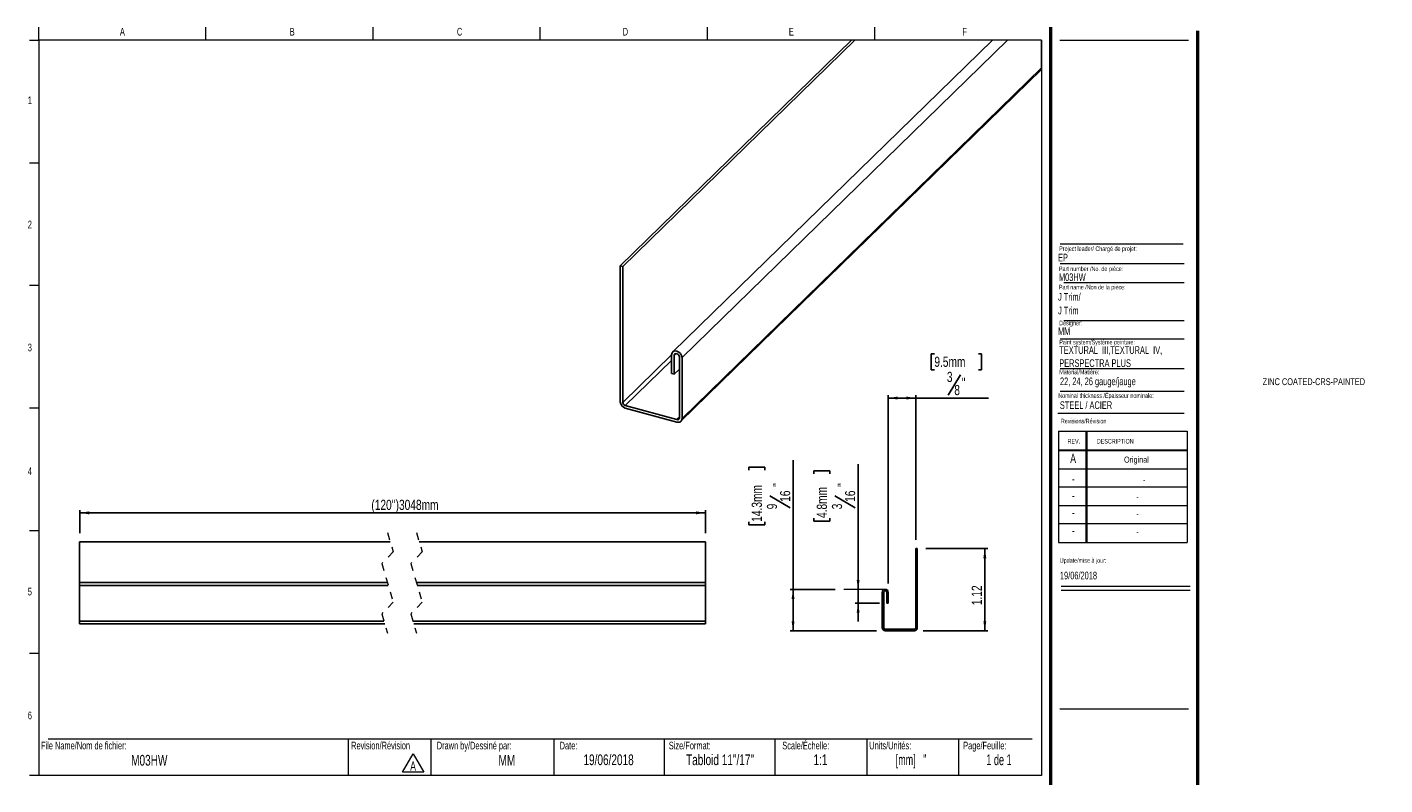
# Model space of a CAD drawing. Header units: inches. Extents: x 0.5 to 18.9, y 0.4 to 10.7.
import ezdxf

# ---------------------------------------------------------------- set-up
doc = ezdxf.new("R2010")
doc.units = ezdxf.units.IN
doc.header["$MEASUREMENT"] = 0
doc.linetypes.add('HIDDEN', pattern=[0.075, 0.05, -0.025])
doc.layers.add('FORMAT', color=7, linetype='Continuous')
doc.styles.add('SLDTEXTSTYLE0', font='TXT', dxfattribs={"width": 0.7})
doc.styles.add('SLDTEXTSTYLE1', font='TXT', dxfattribs={"width": 0.633333})
doc.styles.add('SLDTEXTSTYLE2', font='TXT', dxfattribs={"width": 0.625})
doc.styles.add('SLDTEXTSTYLE3', font='TXT', dxfattribs={"width": 0.75})
doc.dimstyles.new('SLDDIMSTYLE0', dxfattribs={"dimtxt": 0.137795, "dimasz": 0.13, "dimexe": 0, "dimexo": 0.0625, "dimgap": 0.034449, "dimtad": 1, "dimdec": 6, "dimrnd": 1e-09, "dimzin": 12, "dimdsep": 46, "dimlunit": 5, "dimtxsty": 'SLDTEXTSTYLE3', "dimsah": 1, "dimcen": 0.09, "dimadec": 0, "dimazin": 3, "dimtfac": 1, "dimtofl": 0, "dimtmove": 0, "dimatfit": 3, "dimfxl": 1, "dimfrac": 2, "dimtolj": 1, "dimtzin": 12, "dimarcsym": 0})
doc.dimstyles.new('SLDDIMSTYLE1', dxfattribs={"dimtxt": 0.137795, "dimasz": 0.13, "dimexe": 0, "dimexo": 0.0625, "dimgap": 0.034449, "dimtad": 1, "dimdec": 6, "dimrnd": 1e-09, "dimzin": 12, "dimdsep": 46, "dimlunit": 5, "dimtxsty": 'SLDTEXTSTYLE3', "dimsah": 1, "dimcen": 0.09, "dimadec": 0, "dimazin": 3, "dimtfac": 1, "dimtmove": 0, "dimatfit": 0, "dimfxl": 1, "dimfrac": 2, "dimtolj": 1, "dimtzin": 12, "dimarcsym": 0})
doc.dimstyles.new('SLDDIMSTYLE2', dxfattribs={"dimtxt": 0.137795, "dimasz": 0.13, "dimexe": 0, "dimexo": 0.0625, "dimgap": 0.034449, "dimtad": 1, "dimrnd": 1e-09, "dimzin": 12, "dimdsep": 46, "dimlunit": 5, "dimtxsty": 'SLDTEXTSTYLE3', "dimsah": 1, "dimcen": 0.09, "dimadec": 0, "dimazin": 3, "dimtfac": 1, "dimtofl": 0, "dimtmove": 0, "dimatfit": 3, "dimfxl": 1, "dimfrac": 2, "dimtolj": 1, "dimtzin": 12, "dimarcsym": 0})
doc.dimstyles.new('SLDDIMSTYLE3', dxfattribs={"dimtxt": 0.137795, "dimasz": 0.13, "dimexe": 0, "dimexo": 0.0625, "dimgap": 0.034449, "dimtad": 1, "dimrnd": 1e-09, "dimzin": 12, "dimdsep": 46, "dimlunit": 5, "dimtxsty": 'SLDTEXTSTYLE3', "dimsah": 1, "dimcen": 0.09, "dimadec": 0, "dimazin": 3, "dimtfac": 1, "dimtofl": 0, "dimtmove": 0, "dimatfit": 3, "dimfxl": 1, "dimfrac": 2, "dimtolj": 1, "dimtzin": 12, "dimarcsym": 0})

# ---------------------------------------------------------------- blocks, each defined once
blk = doc.blocks.new('SW_NOTE_0')
at = {"color": 0, "linetype": 'Continuous', "lineweight": 0}
for p, q in [((-0.096, 0.015), (0.049, 0.266)), ((0.049, 0.266), (0.194, 0.015)), ((0.194, 0.015), (-0.096, 0.015))]:
    blk.add_line(p, q, dxfattribs=at)
at = {"color": 0, "linetype": 'Continuous', "lineweight": 0, "insert": (0.049, 0.161), "char_height": 0.125, "attachment_point": 2, "style": 'SLDTEXTSTYLE0'}
blk.add_mtext('A', dxfattribs=at)
blk = doc.blocks.new('SW_NOTE_1')
at = {"layer": 'FORMAT', "color": 0, "char_height": 0.10417, "attachment_point": 1, "style": 'SLDTEXTSTYLE0'}
for s, insert in [('TEXTURAL  III,TEXTURAL  IV,', (0, 0.134)), ('PERSPECTRA PLUS', (0, -0.044))]:
    blk.add_mtext(s, dxfattribs=dict(at, insert=insert))
blk = doc.blocks.new('_D')
at = {"layer": 'FORMAT'}
for p, q in [((10.876, 3.049), (10.876, 4.805)), ((10.273, 4.67), (10.273, 4.712)), ((10.273, 4.712), (10.492, 4.712)), ((10.492, 4.712), (10.492, 4.67)), ((10.56, 4.323), (10.836, 4.157)), ((10.273, 3.969), (10.273, 3.927)), ((10.273, 3.927), (10.492, 3.927)), ((10.492, 3.927), (10.492, 3.969)), ((11.448, 3.049), (10.837, 3.049)), ((10.876, 3.049), (10.876, 2.487)), ((12.01, 2.487), (10.837, 2.487))]:
    blk.add_line(p, q, dxfattribs=at)
for points in [[(10.876, 3.049), (10.856, 2.919), (10.896, 2.919)], [(10.876, 2.487), (10.896, 2.617), (10.856, 2.617)]]:
    blk.add_solid(points, dxfattribs=at)
at = {"layer": 'FORMAT', "attachment_point": 1, "rotation": 90, "style": 'SLDTEXTSTYLE3'}
for s, insert, char_height in [('14.3mm', (10.314, 3.969), 0.1378), ('"', (10.601, 4.444), 0.138), ('16', (10.699, 4.24), 0.1378), ('9', (10.52, 4.138), 0.138)]:
    blk.add_mtext(s, dxfattribs=dict(at, insert=insert, char_height=char_height))
blk = doc.blocks.new('_D_1')
at = {"layer": 'FORMAT'}
for p, q in [((11.157, 4.619), (11.157, 4.661)), ((11.157, 4.661), (11.375, 4.661)), ((11.375, 4.661), (11.375, 4.619)), ((11.76, 3.049), (11.76, 4.754)), ((11.444, 4.323), (11.719, 4.157)), ((11.157, 4.02), (11.157, 3.978)), ((11.157, 3.978), (11.375, 3.978)), ((11.375, 3.978), (11.375, 4.02)), ((11.76, 2.862), (11.76, 3.049)), ((12.051, 2.862), (11.72, 2.862)), ((11.76, 2.862), (11.76, 2.612))]:
    blk.add_line(p, q, dxfattribs=at)
for points in [[(11.76, 3.049), (11.78, 3.179), (11.74, 3.179)], [(11.76, 2.862), (11.74, 2.732), (11.78, 2.732)]]:
    blk.add_solid(points, dxfattribs=at)
at = {"layer": 'FORMAT', "attachment_point": 1, "rotation": 90, "style": 'SLDTEXTSTYLE3'}
for s, insert, char_height in [('4.8mm', (11.198, 4.02), 0.1378), ('"', (11.484, 4.444), 0.138), ('16', (11.582, 4.24), 0.1378), ('3', (11.404, 4.138), 0.138)]:
    blk.add_mtext(s, dxfattribs=dict(at, insert=insert, char_height=char_height))
blk = doc.blocks.new('_D_2')
at = {"layer": 'FORMAT'}
for p, q in [((12.682, 3.604), (13.521, 3.604)), ((13.482, 3.604), (13.482, 2.487)), ((12.643, 2.487), (13.521, 2.487))]:
    blk.add_line(p, q, dxfattribs=at)
for points in [[(13.482, 3.604), (13.462, 3.474), (13.502, 3.474)], [(13.482, 2.487), (13.502, 2.617), (13.462, 2.617)]]:
    blk.add_solid(points, dxfattribs=at)
at = {"layer": 'FORMAT', "insert": (13.304, 2.835), "char_height": 0.1378, "attachment_point": 1, "rotation": 90, "style": 'SLDTEXTSTYLE3'}
blk.add_mtext('1.12', dxfattribs=at)
blk = doc.blocks.new('_D_3')
at = {"layer": 'FORMAT'}
for p, q in [((12.796, 6.254), (12.754, 6.254)), ((12.754, 6.254), (12.754, 6.036)), ((13.395, 6.254), (13.437, 6.254)), ((13.437, 6.254), (13.437, 6.036)), ((12.754, 6.036), (12.796, 6.036)), ((13.15, 5.967), (12.985, 5.692)), ((13.437, 6.036), (13.395, 6.036)), ((12.169, 3.128), (12.169, 5.691)), ((12.544, 5.651), (12.169, 5.651)), ((12.544, 3.722), (12.544, 5.691)), ((12.544, 5.651), (13.53, 5.651))]:
    blk.add_line(p, q, dxfattribs=at)
for points in [[(12.169, 5.651), (12.299, 5.631), (12.299, 5.671)], [(12.544, 5.651), (12.414, 5.671), (12.414, 5.631)]]:
    blk.add_solid(points, dxfattribs=at)
at = {"layer": 'FORMAT', "attachment_point": 1, "style": 'SLDTEXTSTYLE3'}
for s, insert, char_height in [('9.5mm', (12.796, 6.213), 0.1378), ('3', (12.966, 6.007), 0.138), ('"', (13.169, 5.926), 0.138), ('8', (13.067, 5.829), 0.138)]:
    blk.add_mtext(s, dxfattribs=dict(at, insert=insert, char_height=char_height))
blk = doc.blocks.new('_D_4')
at = {"layer": 'FORMAT'}
for p, q in [((1.181, 3.814), (1.181, 4.129)), ((1.181, 4.09), (9.687, 4.09)), ((9.687, 3.814), (9.687, 4.129))]:
    blk.add_line(p, q, dxfattribs=at)
for points in [[(1.181, 4.09), (1.311, 4.07), (1.311, 4.11)], [(9.687, 4.09), (9.557, 4.11), (9.557, 4.07)]]:
    blk.add_solid(points, dxfattribs=at)
at = {"layer": 'FORMAT', "insert": (5.145, 4.268), "char_height": 0.1378, "attachment_point": 1, "style": 'SLDTEXTSTYLE3'}
blk.add_mtext("(120'')3048mm", dxfattribs=at)

msp = doc.modelspace()

# ---------------------------------------------------------------- linework, layer by layer
at = {"color": 7, "linetype": 'Continuous', "lineweight": 18}
for p, q in [((0.6262516, 10.5170732), (0.6262516, 10.6939449)), ((2.8970849, 10.5170732), (2.8970849, 10.6939449)), ((5.1679183, 10.5170732), (5.1679183, 10.6939449)), ((7.4387516, 10.5170732), (7.4387516, 10.6939449)), ((9.7095849, 10.6939449), (9.7095849, 10.5170732)), ((11.9804183, 10.6939449), (11.9804183, 10.5170732)), ((0.5012516, 10.5170732), (0.6262516, 10.5170732)), ((14.2512516, 10.5170732), (0.6262516, 10.5170732)), ((0.6262516, 10.5170732), (0.6262516, 0.5170732)), ((14.2512516, 10.5170732), (14.2512516, 0.5170732)), ((14.5012516, 10.5170732), (16.2512516, 10.5170732)), ((0.5012516, 8.8504065), (0.6262516, 8.8504065)), ((14.5052809, 7.4796461), (16.192868, 7.4796461)), ((14.5578273, 7.2228331), (16.192868, 7.2228331)), ((0.5012516, 7.1837398), (0.6262516, 7.1837398)), ((14.5578273, 6.7072972), (16.192868, 6.7072972)), ((14.5052809, 6.4574028), (16.192868, 6.4574028)), ((14.5052809, 6.0531641), (16.192868, 6.0531641)), ((14.5052809, 5.7453132), (16.192868, 5.7453132)), ((0.5012516, 5.5170732), (0.6262516, 5.5170732)), ((14.4754278, 5.446808), (16.192868, 5.446808)), ((14.4811999, 5.1987495), (16.2311999, 5.1987495)), ((14.4811999, 5.1987495), (14.4811999, 3.6887495)), ((14.8561999, 5.1987495), (14.8561999, 3.6887495)), ((14.8661999, 5.1987495), (14.8661999, 3.6887495)), ((16.2311999, 5.1987495), (16.2311999, 3.6887495)), ((14.4811999, 4.9487495), (16.2311999, 4.9487495)), ((14.4811999, 4.9387495), (16.2311999, 4.9387495)), ((14.4811999, 4.6887495), (16.2311999, 4.6887495)), ((16.2311999, 4.4387495), (14.4811999, 4.4387495)), ((14.4811999, 4.1887495), (16.2311999, 4.1887495)), ((16.2311999, 3.9387495), (14.4811999, 3.9387495)), ((0.5012516, 3.8504065), (0.6262516, 3.8504065)), ((14.4811999, 3.6887495), (16.2311999, 3.6887495)), ((14.5215385, 3.094666), (16.2715385, 3.094666)), ((14.5215385, 3.0386495), (16.2715385, 3.0386495)), ((0.5012516, 2.1837398), (0.6262516, 2.1837398)), ((0.7512516, 1.0170732), (14.1262516, 1.0170732)), ((4.8316802, 1.0170732), (4.8316802, 0.5170732)), ((5.9539324, 1.0170732), (5.9539324, 0.5170732)), ((7.6262516, 1.0170732), (7.6262516, 0.5170732)), ((9.1262516, 1.0170732), (9.1262516, 0.5170732)), ((10.6262516, 1.0170732), (10.6262516, 0.5170732)), ((11.8762516, 1.0170732), (11.8762516, 0.5170732)), ((13.1262516, 1.0170732), (13.1262516, 0.5170732)), ((0.6262516, 0.5170732), (0.5012516, 0.5170732)), ((14.2512516, 0.5170732), (0.6262516, 0.5170732))]:
    msp.add_line(p, q, dxfattribs=at)
at = {"color": 7, "linetype": 'Continuous', "lineweight": 50}
for p, q in [((14.3762516, 10.6939449), (14.3762516, 0.3920732)), ((16.3762516, 0.3920732), (16.3762516, 10.6420732))]:
    msp.add_line(p, q, dxfattribs=at)
at = {"color": 7, "linetype": 'Continuous', "lineweight": 25}
for p, q in [((8.5267814, 7.4484687), (11.6707458, 10.5170731)), ((8.562157, 7.4388522), (11.7159726, 10.5170731)), ((13.5841112, 10.5170731), (9.2403476, 6.2774275)), ((9.3669793, 6.2009482), (13.7890995, 10.5170731)), ((9.3523386, 5.3352799), (14.2512514, 10.1167692)), ((9.3669793, 5.3727018), (14.2512514, 10.1399024)), ((8.5267814, 7.4484687), (8.5267814, 5.6010486)), ((8.5267814, 7.4484687), (8.562157, 7.4388522)), ((8.562157, 7.4388522), (8.562157, 5.5914344)), ((9.2254723, 6.2394073), (9.2254723, 5.9865428)), ((9.2608478, 6.2297931), (9.2608478, 5.9769286)), ((9.3316014, 5.3823159), (9.3316014, 6.2105624)), ((9.3669793, 5.3727018), (9.3669793, 6.2009482)), ((9.2608478, 5.9769286), (9.2254723, 5.9865428)), ((9.2608478, 5.9769286), (9.3316014, 6.0459855)), ((8.5964203, 5.5489156), (9.2973404, 5.3584225)), ((8.5964203, 5.5146289), (9.2973404, 5.3241357)), ((1.1805559, 3.6962471), (5.4018718, 3.6962471)), ((1.1805559, 3.6962471), (1.1805559, 3.1417471)), ((5.7955706, 3.6962471), (9.686536, 3.6962471)), ((9.686536, 3.6962471), (9.686536, 3.1417471)), ((12.564034, 3.6039971), (12.544034, 3.6039971)), ((12.544034, 3.6039971), (12.544034, 2.5263672)), ((12.564034, 3.6039971), (12.564034, 2.5263672)), ((5.3632508, 3.1417471), (1.1805559, 3.1417471)), ((1.1805559, 3.1017471), (1.1805559, 3.1417471)), ((9.686536, 3.1417471), (5.756952, 3.1417471)), ((9.686536, 3.1017471), (9.686536, 3.1417471)), ((1.1805559, 2.6186172), (1.1805559, 3.1017471)), ((1.1805559, 3.1017471), (5.3752257, 3.1017471)), ((5.7689269, 3.1017471), (9.686536, 3.1017471)), ((9.686536, 2.6186172), (9.686536, 3.1017471)), ((12.089034, 2.5263672), (12.089034, 3.0094971)), ((12.109034, 2.5263672), (12.109034, 3.0094971)), ((12.149034, 3.0094971), (12.149034, 2.8619971)), ((12.169034, 3.0094971), (12.169034, 2.8619971)), ((12.149034, 2.8619971), (12.169034, 2.8619971)), ((1.1805559, 2.5792471), (1.1805559, 2.6186172)), ((1.1805559, 2.6186172), (5.3152386, 2.6186172)), ((5.7089397, 2.6186172), (9.686536, 2.6186172)), ((9.686536, 2.5792471), (9.686536, 2.6186172)), ((1.1805559, 2.5792471), (5.3270258, 2.5792471)), ((5.7207269, 2.5792471), (9.686536, 2.5792471)), ((12.5246639, 2.5069971), (12.1284041, 2.5069971)), ((12.5246639, 2.4869971), (12.1284041, 2.4869971))]:
    msp.add_line(p, q, dxfattribs=at)
at = {"color": 8, "linetype": 'Continuous', "lineweight": 25}
for p, q in [((8.562157, 5.5914344), (9.2254723, 6.2388488)), ((8.5964203, 5.5489156), (9.2254723, 6.1628904)), ((9.2608478, 6.2297931), (9.2874705, 6.2557774)), ((9.2973404, 5.3584225), (9.3316014, 5.3918621))]:
    msp.add_line(p, q, dxfattribs=at)
at = {"color": 7, "linetype": 'HIDDEN', "lineweight": 18}
for p, q in [((5.3644482, 3.8212471), (5.4431884, 3.5582372)), ((5.758149, 3.8212471), (5.8368892, 3.5582372)), ((5.4431884, 3.5582372), (5.2857081, 3.4007569)), ((5.8368892, 3.5582372), (5.6794089, 3.4007569)), ((5.2857081, 3.4007569), (5.4431884, 2.8747372)), ((5.6794089, 3.4007569), (5.8368892, 2.8747372)), ((5.4431884, 2.8747372), (5.2857081, 2.7172569)), ((5.8368892, 2.8747372), (5.6794089, 2.7172569)), ((5.2857081, 2.7172569), (5.3644482, 2.4542471)), ((5.6794089, 2.7172569), (5.758149, 2.4542471))]:
    msp.add_line(p, q, dxfattribs=at)
at = {"color": 7, "linetype": 'Continuous', "lineweight": 18, "flags": 128}
msp.add_lwpolyline([(14.2512514, 10.1167692), (14.2512514, 10.1399024), (14.2512514, 10.5170731), (13.7890995, 10.5170731), (13.5841112, 10.5170731), (11.7159726, 10.5170731), (11.6707458, 10.5170731)], dxfattribs=at)
at = {"color": 7, "linetype": 'Continuous', "lineweight": 25, "flags": 128}
for points in [[(9.3669793, 6.2009482), (9.3615938, 6.228655), (9.3462561, 6.2550687), (9.3233013, 6.2761721), (9.2962258, 6.2887501), (9.2691479, 6.2908902), (9.2461954, 6.2822639), (9.2308578, 6.2641854), (9.2254723, 6.2394073)], [(9.3316014, 6.2105624), (9.3289098, 6.2244169), (9.321241, 6.2376238), (9.3097635, 6.2481743), (9.2962258, 6.2544633), (9.282688, 6.2555334), (9.2712106, 6.2512202), (9.2635418, 6.242181), (9.2608478, 6.2297931)]]:
    msp.add_lwpolyline(points, dxfattribs=at)
at = {"color": 7, "linetype": 'Continuous', "lineweight": 25}
for centre, radius, start, end in [((8.6222486, 5.6067099), 0.0956348, 183.39376926, 254.33148073), ((8.6091323, 5.5942241), 0.047058, 183.39866862, 254.3277874), ((9.3064238, 5.381908), 0.0251809, 248.85544771, 0.9281787), ((9.315799, 5.3718785), 0.0511869, 248.86221049, 0.92151699), ((12.129034, 3.0094971), 0.04, 0, 180), ((12.129034, 3.0094971), 0.02, 0, 180), ((12.1284041, 2.5263672), 0.0393701, 180, 270), ((12.1284041, 2.5263672), 0.0193701, 180, 270), ((12.5246639, 2.5263672), 0.0393701, 270, 0), ((12.5246639, 2.5263672), 0.0193701, 270, 0)]:
    msp.add_arc(centre, radius, start, end, dxfattribs=at)
at = {"layer": 'FORMAT', "color": 250, "lineweight": 18, "true_color": 0x454545}
msp.add_line((14.5052809, 7.7477891), (16.1756542, 7.7477891), dxfattribs=at)
at = {"layer": 'FORMAT', "lineweight": 18}
for p, q in [((12.129034, 3.0494971), (11.5659366, 3.0494971)), ((14.5012516, 1.4265536), (16.2512516, 1.4265536))]:
    msp.add_line(p, q, dxfattribs=at)

# ---------------------------------------------------------------- block references
at = {"color": 7, "linetype": 'Continuous', "lineweight": 0}
msp.add_blockref('SW_NOTE_0', (5.6629239, 0.5500403), dxfattribs=at)
at = {"layer": 'FORMAT'}
msp.add_blockref('SW_NOTE_1', (14.4936793, 6.2219515), dxfattribs=at)

# ---------------------------------------------------------------- texts
at = {"color": 7, "linetype": 'Continuous', "lineweight": 0}
for s, insert, char_height, attachment_point, style in [('A', (1.7614258, 10.6839024), 0.1041667, 2, 'SLDTEXTSTYLE0'), ('B', (4.0695891, 10.6839024), 0.1041667, 2, 'SLDTEXTSTYLE0'), ('C', (6.3441318, 10.6839024), 0.1041667, 2, 'SLDTEXTSTYLE0'), ('D', (8.5974733, 10.6839024), 0.1041667, 2, 'SLDTEXTSTYLE0'), ('E', (10.8526565, 10.6839024), 0.1041667, 2, 'SLDTEXTSTYLE0'), ('F', (13.2074254, 10.6839024), 0.1041667, 2, 'SLDTEXTSTYLE0'), ('1', (0.5037246, 9.7518248), 0.1041667, 2, 'SLDTEXTSTYLE0'), ('2', (0.5037246, 8.0618626), 0.1041667, 2, 'SLDTEXTSTYLE0'), ('EP', (14.4770103, 7.6126145), 0.10416667, 1, 'SLDTEXTSTYLE0'), ('Project leader/ Chargé de projet:', (14.4927736, 7.7128037), 0.0625, 1, 'SLDTEXTSTYLE0'), ('Part number /No. de pièce:', (14.4892638, 7.4395042), 0.0625, 1, 'SLDTEXTSTYLE0'), ('M03HW', (14.4892638, 7.3462932), 0.10416667, 1, 'SLDTEXTSTYLE0'), ('Designer:', (14.4927736, 6.7027068), 0.0625, 1, 'SLDTEXTSTYLE0'), ('MM', (14.4770103, 6.6115619), 0.10416667, 1, 'SLDTEXTSTYLE0'), ('3', (0.5037246, 6.3910002), 0.1041667, 2, 'SLDTEXTSTYLE0'), ('Paint system/Système peinture:', (14.4936793, 6.4423393), 0.0625, 1, 'SLDTEXTSTYLE0'), ('ZINC COATED-CRS-PAINTED', (17.2579034, 5.920721), 0.09375, 1, 'SLDTEXTSTYLE0'), ('Nominal thickness /Épaisseur nominale:', (14.4802784, 5.7152135), 0.0625, 1, 'SLDTEXTSTYLE0'), ('STEEL / ACIER', (14.5019361, 5.6065758), 0.104166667, 1, 'SLDTEXTSTYLE0'), ('Revisions/Révision', (14.5156012, 5.3694188), 0.0625, 1, 'SLDTEXTSTYLE0'), ('REV.', (14.6062312, 5.0951297), 0.0625, 1, 'SLDTEXTSTYLE0'), ('DESCRIPTION', (15.0041424, 5.0951297), 0.0625, 1, 'SLDTEXTSTYLE0'), ('A', (14.6820414, 4.8942809), 0.125, 2, 'SLDTEXTSTYLE0'), ('Original', (15.5419694, 4.8554617), 0.08333333, 2, 'SLDTEXTSTYLE0'), ('4', (0.5037246, 4.7085424), 0.1041667, 2, 'SLDTEXTSTYLE0'), ('-', (14.6833579, 4.6174037), 0.125, 2, 'SLDTEXTSTYLE0'), ('-', (15.6471739, 4.5785845), 0.0833333, 2, 'SLDTEXTSTYLE0'), ('-', (14.6833579, 4.3881653), 0.125, 2, 'SLDTEXTSTYLE0'), ('-', (15.5556728, 4.3493461), 0.0833333, 2, 'SLDTEXTSTYLE0'), ('-', (14.6833579, 4.1569001), 0.125, 2, 'SLDTEXTSTYLE0'), ('-', (15.5556728, 4.118081), 0.0833333, 2, 'SLDTEXTSTYLE0'), ('-', (14.6833579, 3.9142956), 0.125, 2, 'SLDTEXTSTYLE0'), ('-', (15.5556728, 3.8754764), 0.0833333, 2, 'SLDTEXTSTYLE0'), ('Update/mise à jour:', (14.5009021, 3.4746831), 0.0625, 1, 'SLDTEXTSTYLE0'), ('19/06/2018', (14.5029298, 3.2903145), 0.10416667, 1, 'SLDTEXTSTYLE0'), ('5', (0.5037246, 3.0715769), 0.1041667, 2, 'SLDTEXTSTYLE0'), ('6', (0.5037246, 1.3878409), 0.1041667, 2, 'SLDTEXTSTYLE0'), ('File Name/Nom de fichier:', (0.6549319, 0.9786785), 0.104166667, 1, 'SLDTEXTSTYLE0'), ('Revision/Révision', (4.8700984, 0.9786785), 0.104166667, 1, 'SLDTEXTSTYLE0'), ('Drawn by/Dessiné par:', (6.0332993, 0.9786785), 0.104166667, 1, 'SLDTEXTSTYLE0'), ('Date:', (7.7035091, 0.9786785), 0.10416667, 1, 'SLDTEXTSTYLE0'), ('Size/Format:', (9.1875093, 0.9786785), 0.104166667, 1, 'SLDTEXTSTYLE0'), ('Scale/Échelle:', (10.7293877, 0.9786785), 0.104166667, 1, 'SLDTEXTSTYLE0'), ('Units/Unités:', (11.9111167, 0.9786785), 0.104166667, 1, 'SLDTEXTSTYLE0'), ('Page/Feuille:', (13.1879976, 0.9786785), 0.104166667, 1, 'SLDTEXTSTYLE0'), ('M03HW', (2.126812, 0.7993968), 0.14583333, 2, 'SLDTEXTSTYLE0'), ('MM', (6.9863934, 0.7993968), 0.14583333, 2, 'SLDTEXTSTYLE0'), ('19/06/2018', (8.3687858, 0.805962), 0.14583333, 2, 'SLDTEXTSTYLE0'), ('Tabloid 11"/17"', (9.8831067, 0.805962), 0.145833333, 2, 'SLDTEXTSTYLE0'), ('1:1', (11.2474421, 0.805962), 0.14583333, 2, 'SLDTEXTSTYLE0'), ('[mm]   "', (12.4789981, 0.805962), 0.14583333, 2, 'SLDTEXTSTYLE2'), ('1 de 1', (13.6742198, 0.805962), 0.14583333, 2, 'SLDTEXTSTYLE1')]:
    msp.add_mtext(s, dxfattribs=dict(at, insert=insert, char_height=char_height, attachment_point=attachment_point, style=style))
at = {"layer": 'FORMAT', "attachment_point": 1, "style": 'SLDTEXTSTYLE0'}
for s, insert, char_height in [('Part name /Non de la pièce:', (14.4892638, 7.1904184), 0.0625), ('J Trim/', (14.4770103, 7.0784856), 0.10416667), ('J Trim', (14.4770103, 6.8922265), 0.10416667), ('Material/Matière:', (14.4936793, 6.0368173), 0.0625), ('22, 24, 26 gauge/jauge', (14.503118, 5.9304258), 0.104166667)]:
    msp.add_mtext(s, dxfattribs=dict(at, insert=insert, char_height=char_height))

# ---------------------------------------------------------------- dimensions: what is measured, and where the dimension line sits
at = {"layer": 'FORMAT'}
dim = msp.add_linear_dim(base=(12.169034, 5.6512412), p1=(12.544034, 3.6039971), p2=(12.169034, 3.0094971), dimstyle='SLDDIMSTYLE0', dxfattribs=at)
dim.commit()
dim.dimension.update_dxf_attribs({"geometry": '_D_3', "text_midpoint": (13.0958223, 5.6512412), "dimtype": 160})
for base, p1, p2, dimstyle, picture, middle in [((10.8762547, 2.4869971), (11.5659366, 3.0494971), (12.1284041, 2.4869971), 'SLDDIMSTYLE0', '_D', (10.8762547, 4.3194503)), ((11.7596519, 3.0494971), (12.169034, 2.8619971), (11.5659366, 3.0494971), 'SLDDIMSTYLE1', '_D_1', (11.7596519, 4.3194503)), ((13.4817412, 2.4869971), (12.564034, 3.6039971), (12.5246639, 2.4869971), 'SLDDIMSTYLE2', '_D_2', (13.4817412, 3.0131912))]:
    dim = msp.add_linear_dim(base=base, p1=p1, p2=p2, angle=90, dimstyle=dimstyle, dxfattribs=at)
    dim.commit()
    dim.dimension.update_dxf_attribs({"geometry": picture, "text_midpoint": middle, "dimtype": 160})
dim = msp.add_linear_dim(base=(9.686536, 4.0899479), p1=(1.1805559, 3.6962471), p2=(9.686536, 3.6962471), angle=0, text="(120'')3048mm", dimstyle='SLDDIMSTYLE3', dxfattribs=at)
dim.commit()
dim.dimension.update_dxf_attribs({"geometry": '_D_4', "text_midpoint": (5.777982, 4.0899479), "dimtype": 160})

doc.saveas('drawing.dxf')
